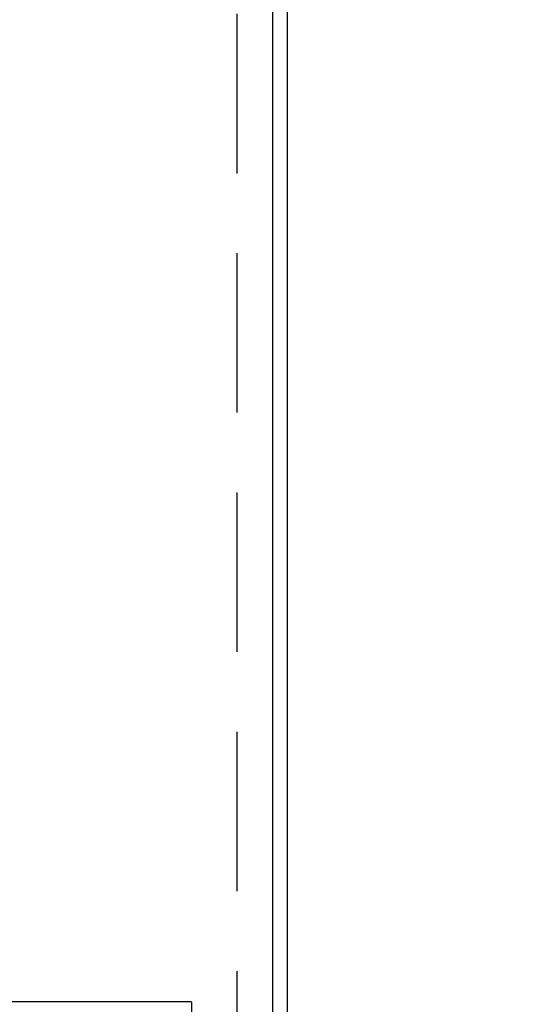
# Model space of a CAD drawing. Header units: millimetres. Extents: x 247761 to 294611, y 172579 to 236863.
# Tile 88 of 256: x 249854 to 250051, y 185268 to 185660. Entities that reach past the tile are written whole.
import ezdxf

# ---------------------------------------------------------------- set-up
doc = ezdxf.new("R2010")
doc.units = ezdxf.units.MM
doc.linetypes.add('ČÁRKOVANÁ', pattern=[19.05, 12.7, -6.35])
doc.layers.add('FASÁDA DETAILNÍ', color=4, linetype='Continuous')
doc.layers.add('NOVA', color=240, linetype='Continuous')

# ---------------------------------------------------------------- blocks, each defined once
blk = doc.blocks.new('A$C69D17D4D')
at = {"layer": 'FASÁDA DETAILNÍ'}
blk.add_line((-24690, 12827.5), (-24690, 10715.5), dxfattribs=at)
at = {"layer": 'FASÁDA DETAILNÍ', "color": 7, "linetype": 'ČÁRKOVANÁ', "ltscale": 5}
blk.add_lwpolyline([(1436, 1464), (-24704, 1464), (-24704, 24704), (1436, 24704)], close=True, dxfattribs=at)
at = {"layer": 'FASÁDA DETAILNÍ'}
blk.add_lwpolyline([(1416, 1484), (-24684, 1484), (-24684, 24684), (1416, 24684)], close=True, dxfattribs=at)
blk.add_lwpolyline([(-24722.08, 11879.5), (-24722.08, 11897, 0.414214), (-24722.58, 11897.5), (-24841.12, 11897.5, -0.414214), (-24841.62, 11898), (-24841.62, 11901, 0.414214), (-24842.62, 11902), (-24850.02, 11902, 0.414214), (-24851.02, 11901), (-24851.02, 11898.2, -0.414214), (-24851.52, 11897.7), (-24854.82, 11897.7, 0.414214), (-24855.32, 11897.2), (-24855.32, 11896.2, 0.414214)], format="xyb", dxfattribs=at)

msp = doc.modelspace()

# ---------------------------------------------------------------- block references
at = {"layer": 'NOVA', "ltscale": 300}
msp.add_blockref('A$C69D17D4D', (274644.517, 173371.259), dxfattribs=at)

doc.saveas('drawing.dxf')
